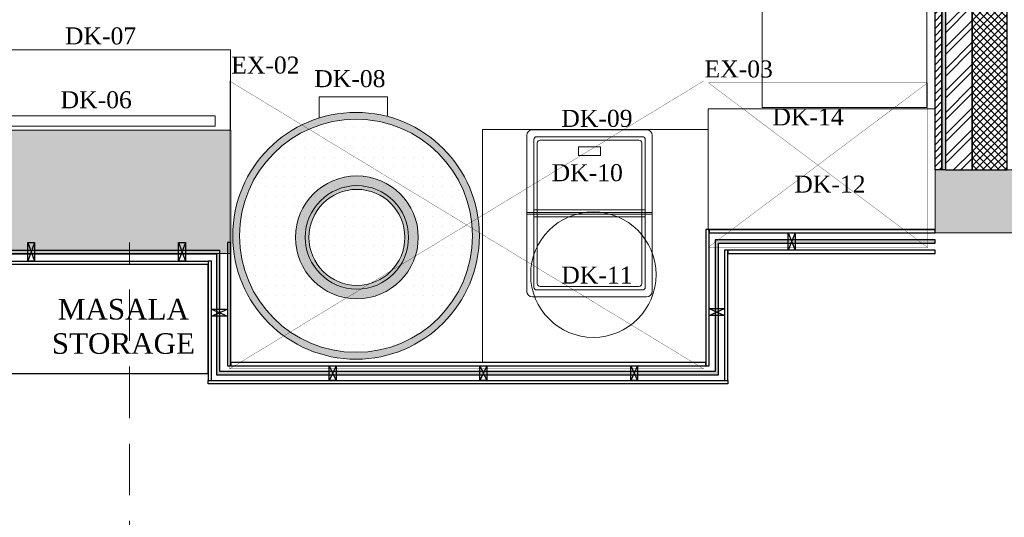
# Model space of a CAD drawing. Extents: x 3940905 to 4145695, y 925352 to 1109797.
# Tile 237 of 256: x 3981618 to 3985211, y 1094147 to 1095961. Entities that reach past the tile are written whole.
import ezdxf

# ---------------------------------------------------------------- set-up
doc = ezdxf.new("R2010")
doc.units = 0
doc.header["$LTSCALE"] = 750
doc.header["$MEASUREMENT"] = 0
doc.linetypes.add('DASHED', pattern=[0.75, 0.5, -0.25])
doc.linetypes.add('DASHED2', pattern=[0.375, 0.25, -0.125])
doc.layers.get('0').update_dxf_attribs({"linetype": 'CONTINUOUS', "lineweight": 0})
for name, color, linetype, lineweight in [('BEAM', 104, 'CONTINUOUS', 0), ('CIVIL WALLS', 7, 'CONTINUOUS', 30), ('CKD Equipments', 252, 'CONTINUOUS', 0), ('COLUMN', 1, 'CONTINUOUS', 9), ('FURN', 15, 'CONTINUOUS', 5), ('Kitchen Equipment', 252, 'CONTINUOUS', 18)]:
    doc.layers.add(name, color=color, linetype=linetype, lineweight=lineweight)
for name, color, linetype in [('CKD-Hood', 1, 'CONTINUOUS'), ('GLASS', 5, 'CONTINUOUS'), ('PARTITION', 16, 'CONTINUOUS'), ('PDF_A - TEXT', 7, 'CONTINUOUS'), ('S-Hatch_8', 7, 'CONTINUOUS'), ('TEXT', 7, 'CONTINUOUS')]:
    doc.layers.add(name, color=color, linetype=linetype)
doc.styles.add('CKD_Dimension Text', font='BOOKOS.TTF')

# ---------------------------------------------------------------- blocks, each defined once
blk = doc.blocks.new('GDXGDRG')
at = {"layer": 'BEAM', "linetype": 'DASHED2'}
blk.add_line((3965497.5, 1037972.2), (3965497.5, 1040862.8), dxfattribs=at)
blk = doc.blocks.new('COLUMN')
at = {"layer": 'COLUMN'}
h = blk.add_hatch(color=1, dxfattribs=at)
h.dxf.hatch_style = 1
h.paths.add_polyline_path([(2683499, 965771.1), (2684448, 965771.1), (2684448, 965331.1), (2683499, 965331.1)])
h.paths.add_polyline_path([(2684238, 970191.1), (2683499, 970191.1), (2683499, 969191.1), (2684238, 969191.1)])
h.paths.add_polyline_path([(2687443, 969266.1), (2687038, 969266.1), (2687038, 970031.1), (2687443, 970031.1)])
h.paths.add_polyline_path([(2687108, 972041.4), (2687644, 972041.4), (2687644, 971756.1), (2687108, 971756.1)])
h.paths.add_polyline_path([(2683499, 973491.1), (2684408, 973491.1), (2684408, 973041.1), (2683499, 973041.1)])
h.paths.add_polyline_path([(2683649, 975761.1), (2683978, 975761.1), (2683978, 975211.1), (2683649, 975211.1)])
h.paths.add_polyline_path([(2686978, 975811.1), (2687728, 975811.1), (2687728, 975476.1), (2686978, 975476.1)])
h.paths.add_polyline_path([(2689869, 975851.1), (2689028, 975851.1), (2689028, 975556.1), (2689869, 975556.1)])
h.paths.add_polyline_path([(2686978, 973346.1), (2687644, 973346.1), (2687644, 973116.1), (2686978, 973116.1)])
h.paths.add_polyline_path([(2683824, 977646.1), (2684029, 977646.1), (2684029, 977211.1), (2683824, 977211.1)])
h.paths.add_polyline_path([(2683824, 979911.1), (2684104, 979911.1), (2684104, 980241.1), (2683824, 980241.1)])
h.paths.add_polyline_path([(2687804, 979891.1), (2688004, 979891.1), (2688004, 980241.1), (2687804, 980241.1)])
h.paths.add_polyline_path([(2691584, 979836.1), (2692014, 979836.1), (2692014, 980241.1), (2691584, 980241.1)])
h.paths.add_polyline_path([(2691696, 977346.1), (2692014, 977346.1), (2692014, 976786.1), (2691696, 976786.1)])
h.paths.add_polyline_path([(2687443, 965841.1), (2686813, 965841.1), (2686813, 965401.1), (2687443, 965401.1)])
h.paths.add_polyline_path([(2687468, 963421.1), (2686703, 963421.1), (2686703, 962976.1), (2687468, 962976.1)])
h.paths.add_polyline_path([(2684168, 963191.1), (2683399, 963191.1), (2683399, 962446.1), (2684168, 962446.1)])
h.paths.add_polyline_path([(2684448, 958916.1), (2683399, 958916.1), (2683399, 959356.1), (2684448, 959356.1)])
h.paths.add_polyline_path([(2684448, 957356.1), (2683414, 957356.1), (2683414, 956916.1), (2684448, 956916.1)])
h.paths.add_polyline_path([(2687458, 957436.1), (2686708, 957436.1), (2686708, 956996.1), (2687458, 956996.1)])
h.paths.add_polyline_path([(2687453, 959516.1), (2686693, 959516.1), (2686693, 959086.1), (2687453, 959086.1)])
h.paths.add_polyline_path([(2683414, 953326.1), (2684313, 953326.1), (2684313, 953776.1), (2683414, 953776.1)])
h.paths.add_polyline_path([(2683294, 952396.1), (2683768, 952396.1), (2683768, 951976.1), (2683294, 951976.1)])
h.paths.add_polyline_path([(2682464, 977841.1), (2681834, 977841.1), (2681834, 977051.1), (2682464, 977051.1)])
at = {"color": 2}
for points in [[(2683499, 973491.1), (2684408, 973491.1), (2684408, 973041.1), (2683499, 973041.1)], [(2686978, 973346.1), (2687644, 973346.1), (2687644, 973116.1), (2686978, 973116.1)]]:
    blk.add_lwpolyline(points, close=True, dxfattribs=at)
at = {"layer": 'COLUMN', "color": 1}
for points in [[(2683499, 973491.1), (2684408, 973491.1), (2684408, 973041.1), (2683499, 973041.1)], [(2686978, 973346.1), (2687644, 973346.1), (2687644, 973116.1), (2686978, 973116.1)]]:
    blk.add_lwpolyline(points, close=True, dxfattribs=at)

msp = doc.modelspace()

# ---------------------------------------------------------------- hatches: boundary and pattern name
at = {"layer": 'CIVIL WALLS', "true_color": 0x136734}
h = msp.add_hatch(dxfattribs=at)
h.set_pattern_fill('AR-CONC', color=116, scale=3)
h.set_pattern_definition([(50, (1520.703, 54286.193), (21.51780548, -1.88256405), [2.25, -24.75]), (355, (1520.703, 54286.193), (-4.16254001, 22.56576401), [1.8, -19.8]), (100.45144446, (1522.496, 54286.036), (17.3552654, 20.68319973), [1.91220576, -21.03426336]), (46.1842, (1520.703, 54292.193), (32.01723992, -4.96557842), [3.375, -37.125]), (96.6356355, (1523.37, 54291.78), (28.03985837, 29.22355802), [2.86831026, -31.5514128]), (351.184164, (1520.703, 54292.193), (28.03985835, 29.223558), [2.7, -29.70000003]), (21, (1523.703, 54290.693), (17.90721156, -12.07856672), [2.25, -24.75]), (326, (1523.703, 54290.693), (7.29945996, 21.75450135), [1.8, -19.8]), (71.45144474, (1525.195, 54289.687), (25.2066713, 9.67593458), [1.9122057, -21.03426336]), (37.5, (1520.703, 54286.193), (0.36479566, 9.986815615), [0, -19.56, 0, -20.1, 0, -19.875]), (7.5, (1520.703, 54286.193), (7.892086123, 11.832351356), [0, -11.46, 0, -19.11, 0, -7.575]), (327.5, (1514.013, 54286.193), (16.014673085, -0.676646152), [0, -7.5, 0, -23.4, 0, -31.05]), (317.5, (1511.013, 54286.193), (17.49558508, 3.00314947), [0, -9.75, 0, -15.54, 0, -22.05])])
h.paths.add_polyline_path([(3984982.9, 1095414), (3984982.9, 1097194.5), (3984264.1, 1097194.5), (3984264.1, 1097319.5), (3984982.9, 1097319.5), (3984982.9, 1097619), (3984995.4, 1097619), (3984995.4, 1097307), (3984264.1, 1097307), (3984264.1, 1097207), (3984995.4, 1097207), (3984995.4, 1095414)])
at = {"layer": 'CKD Equipments', "ltscale": 0.25}
h = msp.add_hatch(color=42, dxfattribs=at)
h.dxf.hatch_style = 1
edge = h.paths.add_edge_path()
edge.add_arc((3982845.2, 1095173.2), 450, 0, 360)
edge = h.paths.add_edge_path(flags=16)
edge.add_arc((3982845.2, 1095173.2), 425, 0, 360)
at = {"layer": 'CKD Equipments', "true_color": 0xff0000}
h = msp.add_hatch(color=1, dxfattribs=at)
edge = h.paths.add_edge_path()
edge.add_arc((3982848.3, 1095167.5), 188.6, -270, 90, ccw=False)
edge = h.paths.add_edge_path()
edge.add_arc((3982848.3, 1095167.5), 175, -270, 90, ccw=False)
edge = h.paths.add_edge_path()
edge.add_arc((3982848.3, 1095167.5), 224, -270, 90, ccw=False)
edge = h.paths.add_edge_path()
edge.add_arc((3982848.3, 1095167.5), 175, -270, 90, ccw=False)
at = {"layer": 'CKD Equipments', "true_color": 0x636466}
h = msp.add_hatch(color=251, dxfattribs=at)
edge = h.paths.add_edge_path(flags=16)
edge.add_arc((3982848.3, 1095167.5), 175, -270, 90, ccw=False)
edge = h.paths.add_edge_path()
edge.add_arc((3982848.3, 1095167.5), 188.6, -270, 90, ccw=False)
at = {"layer": 'GLASS'}
h = msp.add_hatch(color=5, dxfattribs=at)
h.dxf.hatch_style = 1
h.paths.add_polyline_path([(3981359.2, 1094666.3), (3981359.2, 1094678.3), (3979216.6, 1094678.3), (3979216.6, 1094666.3)])
h.paths.add_polyline_path([(3981479.2, 1094678.3), (3981479.2, 1094666.3), (3981525.3, 1094666.3), (3981525.3, 1095108), (3982336.2, 1095108), (3982336.2, 1094666.3), (3984167.3, 1094666.3), (3984167.5, 1095146.5), (3984958.2, 1095146.5), (3984958.2, 1095158.5), (3984155.5, 1095158.5), (3984155.3, 1094678.3), (3982348.2, 1094678.3), (3982348.2, 1095120), (3981513.3, 1095120), (3981513.3, 1094678.3)])
at = {"layer": 'S-Hatch_8'}
h = msp.add_hatch(dxfattribs=at)
h.set_pattern_fill('ANSI31', color=6, scale=150)
h.set_pattern_definition([(45, (1520.703, 54286.193), (-13.25825215, 13.25825215), [])])
h.paths.add_polyline_path([(3984983, 1097619), (3984982.9, 1097319.5), (3984264.1, 1097319.5), (3984264.1, 1097194.5), (3984983.2, 1097194.5), (3984982.9, 1095414), (3984957.9, 1095414), (3984958.1, 1097169.5), (3984264.1, 1097169.5), (3984264.1, 1097344.5), (3984958.2, 1097344.5), (3984958.2, 1097619)])
at = {"layer": 'S-Hatch_8', "true_color": 0x636466}
h = msp.add_hatch(dxfattribs=at)
h.set_pattern_fill('ANSI32', color=251, scale=150)
h.set_pattern_definition([(45, (1520.7, 54286.193), (-39.77475644, 39.77475644), []), (45, (1547.22, 54286.193), (-39.77475644, 39.77475644), [])])
h.paths.add_polyline_path([(3984995.4, 1097207), (3984995.4, 1095413.4), (3985093, 1095413.4), (3985093, 1097618.7), (3984995.4, 1097618.7), (3984995.4, 1097307), (3984264.1, 1097307), (3984264.1, 1097207)])
at = {"layer": 'S-Hatch_8', "true_color": 0xf8991e}
h = msp.add_hatch(dxfattribs=at)
h.set_pattern_fill('ANSI37', color=30, scale=150)
h.set_pattern_definition([(45, (1520.703, 54286.193), (-13.25825215, 13.25825215), []), (135, (1520.703, 54286.193), (-13.25825215, -13.25825215), [])])
h.paths.add_polyline_path([(3985220.5, 1097619), (3985093, 1097619), (3985093, 1095413.4), (3985220.5, 1095413.4)])

# ---------------------------------------------------------------- linework, layer by layer
at = {"layer": 'CIVIL WALLS', "color": 6}
msp.add_lwpolyline([(3984982.9, 1097619), (3984982.9, 1097319.5), (3984264.1, 1097319.5), (3984264.1, 1097194.5), (3984983.2, 1097194.5), (3984982.9, 1095414), (3984957.9, 1095414), (3984958.1, 1097169.5), (3984264.1, 1097169.5), (3984264.1, 1097344.5), (3984958.2, 1097344.5), (3984958.2, 1097619), (3984982.9, 1097619)], dxfattribs=at)
at = {"layer": 'CIVIL WALLS', "color": 116, "true_color": 0x136734}
msp.add_lwpolyline([(3984982.9, 1095414), (3984982.9, 1097194.5), (3984264.1, 1097194.5), (3984264.1, 1097319.5), (3984982.9, 1097319.5), (3984982.9, 1097619), (3984995.4, 1097619), (3984995.4, 1097307), (3984264.1, 1097307), (3984264.1, 1097207), (3984995.4, 1097207), (3984995.4, 1095414), (3984982.9, 1095414)], close=True, dxfattribs=at)
at = {"layer": 'CIVIL WALLS'}
for points in [[(3984995.4, 1097207), (3984995.4, 1095413.4), (3985093, 1095413.4), (3985093, 1097618.7), (3984995.4, 1097618.7), (3984995.4, 1097307), (3984264.1, 1097307), (3984264.1, 1097207)], [(3985220.5, 1097618.7), (3985093, 1097618.7), (3985093, 1095413.4), (3985220.5, 1095413.4)]]:
    msp.add_lwpolyline(points, close=True, dxfattribs=at)
at = {"layer": 'CKD Equipments', "color": 252}
for p, q in [((3984327.2, 1095641.3), (3984327.2, 1097167.6)), ((3984927.5, 1097167.6), (3984927.5, 1095641.3)), ((3984130.4, 1095635.9), (3984957.7, 1095635.9)), ((3984130.4, 1095194.6), (3984130.4, 1095635.9)), ((3984927.5, 1095641.3), (3984327.2, 1095641.3)), ((3984957.7, 1095635.9), (3984957.7, 1095194.6)), ((3984130.4, 1095561.4), (3983307.1, 1095561.4)), ((3983307.1, 1095561.4), (3983307.1, 1094710.7)), ((3984957.7, 1095194.6), (3984130.4, 1095194.6))]:
    msp.add_line(p, q, dxfattribs=at)
at = {"layer": 'CKD Equipments', "color": 74}
for p, q in [((3981447.9, 1095851), (3982387.2, 1095851)), ((3982387.2, 1095851), (3982387.2, 1095558.4)), ((3982331.7, 1095610.3), (3981478.4, 1095610.3)), ((3982331.7, 1095573.2), (3982331.7, 1095610.3)), ((3981478.4, 1095573.2), (3982331.7, 1095573.2)), ((3982387.2, 1095558.4), (3981447.9, 1095558.4))]:
    msp.add_line(p, q, dxfattribs=at)
at = {"layer": 'CKD Equipments'}
for p, q in [((3982710.9, 1095602.7), (3982710.9, 1095679.5)), ((3982710.9, 1095679.5), (3982960.6, 1095679.5)), ((3982960.6, 1095679.5), (3982960.6, 1095608.2))]:
    msp.add_line(p, q, dxfattribs=at)
at = {"layer": 'CKD Equipments', "color": 7, "linetype": 'Continuous'}
for p, q in [((3982693.6, 1095568.3), (3982693.6, 1095568.3)), ((3982729.6, 1095568.3), (3982729.6, 1095568.3)), ((3982765.6, 1095568.3), (3982765.6, 1095568.3)), ((3982801.6, 1095568.3), (3982801.6, 1095568.3)), ((3982837.6, 1095568.3), (3982837.6, 1095568.3)), ((3982873.6, 1095568.3), (3982873.6, 1095568.3)), ((3982909.6, 1095568.3), (3982909.6, 1095568.3)), ((3982945.6, 1095568.3), (3982945.6, 1095568.3)), ((3982981.6, 1095568.3), (3982981.6, 1095568.3)), ((3982621.6, 1095532.3), (3982621.6, 1095532.3)), ((3982657.6, 1095532.3), (3982657.6, 1095532.3)), ((3982693.6, 1095532.3), (3982693.6, 1095532.3)), ((3982729.6, 1095532.3), (3982729.6, 1095532.3)), ((3982765.6, 1095532.3), (3982765.6, 1095532.3)), ((3982801.6, 1095532.3), (3982801.6, 1095532.3)), ((3982837.6, 1095532.3), (3982837.6, 1095532.3)), ((3982873.6, 1095532.3), (3982873.6, 1095532.3)), ((3982909.6, 1095532.3), (3982909.6, 1095532.3)), ((3982945.6, 1095532.3), (3982945.6, 1095532.3)), ((3982981.6, 1095532.3), (3982981.6, 1095532.3)), ((3983017.6, 1095532.3), (3983017.6, 1095532.3)), ((3983053.6, 1095532.3), (3983053.6, 1095532.3)), ((3982585.6, 1095496.3), (3982585.6, 1095496.3)), ((3982621.6, 1095496.3), (3982621.6, 1095496.3)), ((3982657.6, 1095496.3), (3982657.6, 1095496.3)), ((3982693.6, 1095496.3), (3982693.6, 1095496.3)), ((3982729.6, 1095496.3), (3982729.6, 1095496.3)), ((3982765.6, 1095496.3), (3982765.6, 1095496.3)), ((3982801.6, 1095496.3), (3982801.6, 1095496.3)), ((3982837.6, 1095496.3), (3982837.6, 1095496.3)), ((3982873.6, 1095496.3), (3982873.6, 1095496.3)), ((3982909.6, 1095496.3), (3982909.6, 1095496.3)), ((3982945.6, 1095496.3), (3982945.6, 1095496.3)), ((3982981.6, 1095496.3), (3982981.6, 1095496.3)), ((3983017.6, 1095496.3), (3983017.6, 1095496.3)), ((3983053.6, 1095496.3), (3983053.6, 1095496.3)), ((3983089.6, 1095496.3), (3983089.6, 1095496.3)), ((3982549.6, 1095460.3), (3982549.6, 1095460.3)), ((3982585.6, 1095460.3), (3982585.6, 1095460.3)), ((3982621.6, 1095460.3), (3982621.6, 1095460.3)), ((3982657.6, 1095460.3), (3982657.6, 1095460.3)), ((3982693.6, 1095460.3), (3982693.6, 1095460.3)), ((3982729.6, 1095460.3), (3982729.6, 1095460.3)), ((3982765.6, 1095460.3), (3982765.6, 1095460.3)), ((3982801.6, 1095460.3), (3982801.6, 1095460.3)), ((3982837.6, 1095460.3), (3982837.6, 1095460.3)), ((3982873.6, 1095460.3), (3982873.6, 1095460.3)), ((3982909.6, 1095460.3), (3982909.6, 1095460.3)), ((3982945.6, 1095460.3), (3982945.6, 1095460.3)), ((3982981.6, 1095460.3), (3982981.6, 1095460.3)), ((3983017.6, 1095460.3), (3983017.6, 1095460.3)), ((3983053.6, 1095460.3), (3983053.6, 1095460.3)), ((3983089.6, 1095460.3), (3983089.6, 1095460.3)), ((3983125.6, 1095460.3), (3983125.6, 1095460.3)), ((3982513.6, 1095424.3), (3982513.6, 1095424.3)), ((3982549.6, 1095424.3), (3982549.6, 1095424.3)), ((3982585.6, 1095424.3), (3982585.6, 1095424.3)), ((3982621.6, 1095424.3), (3982621.6, 1095424.3)), ((3982657.6, 1095424.3), (3982657.6, 1095424.3)), ((3982693.6, 1095424.3), (3982693.6, 1095424.3)), ((3982729.6, 1095424.3), (3982729.6, 1095424.3)), ((3982765.6, 1095424.3), (3982765.6, 1095424.3)), ((3982801.6, 1095424.3), (3982801.6, 1095424.3)), ((3982837.6, 1095424.3), (3982837.6, 1095424.3)), ((3982873.6, 1095424.3), (3982873.6, 1095424.3)), ((3982909.6, 1095424.3), (3982909.6, 1095424.3)), ((3982945.6, 1095424.3), (3982945.6, 1095424.3)), ((3982981.6, 1095424.3), (3982981.6, 1095424.3)), ((3983017.6, 1095424.3), (3983017.6, 1095424.3)), ((3983053.6, 1095424.3), (3983053.6, 1095424.3)), ((3983089.6, 1095424.3), (3983089.6, 1095424.3)), ((3983125.6, 1095424.3), (3983125.6, 1095424.3)), ((3983161.6, 1095424.3), (3983161.6, 1095424.3)), ((3982513.6, 1095388.3), (3982513.6, 1095388.3)), ((3982549.6, 1095388.3), (3982549.6, 1095388.3)), ((3982585.6, 1095388.3), (3982585.6, 1095388.3)), ((3982621.6, 1095388.3), (3982621.6, 1095388.3)), ((3982657.6, 1095388.3), (3982657.6, 1095388.3)), ((3982693.6, 1095388.3), (3982693.6, 1095388.3)), ((3982729.6, 1095388.3), (3982729.6, 1095388.3)), ((3982765.6, 1095388.3), (3982765.6, 1095388.3)), ((3982801.6, 1095388.3), (3982801.6, 1095388.3)), ((3982837.6, 1095388.3), (3982837.6, 1095388.3)), ((3982873.6, 1095388.3), (3982873.6, 1095388.3)), ((3982909.6, 1095388.3), (3982909.6, 1095388.3)), ((3982945.6, 1095388.3), (3982945.6, 1095388.3)), ((3982981.6, 1095388.3), (3982981.6, 1095388.3)), ((3983017.6, 1095388.3), (3983017.6, 1095388.3)), ((3983053.6, 1095388.3), (3983053.6, 1095388.3)), ((3983089.6, 1095388.3), (3983089.6, 1095388.3)), ((3983125.6, 1095388.3), (3983125.6, 1095388.3)), ((3983161.6, 1095388.3), (3983161.6, 1095388.3)), ((3983197.6, 1095388.3), (3983197.6, 1095388.3)), ((3982477.6, 1095352.3), (3982477.6, 1095352.3)), ((3982513.6, 1095352.3), (3982513.6, 1095352.3)), ((3982549.6, 1095352.3), (3982549.6, 1095352.3)), ((3982585.6, 1095352.3), (3982585.6, 1095352.3)), ((3982621.6, 1095352.3), (3982621.6, 1095352.3)), ((3982657.6, 1095352.3), (3982657.6, 1095352.3)), ((3982693.6, 1095352.3), (3982693.6, 1095352.3)), ((3982729.6, 1095352.3), (3982729.6, 1095352.3)), ((3982765.6, 1095352.3), (3982765.6, 1095352.3)), ((3982801.6, 1095352.3), (3982801.6, 1095352.3)), ((3982837.6, 1095352.3), (3982837.6, 1095352.3)), ((3982873.6, 1095352.3), (3982873.6, 1095352.3)), ((3982909.6, 1095352.3), (3982909.6, 1095352.3)), ((3982945.6, 1095352.3), (3982945.6, 1095352.3)), ((3982981.6, 1095352.3), (3982981.6, 1095352.3)), ((3983017.6, 1095352.3), (3983017.6, 1095352.3)), ((3983053.6, 1095352.3), (3983053.6, 1095352.3)), ((3983089.6, 1095352.3), (3983089.6, 1095352.3)), ((3983125.6, 1095352.3), (3983125.6, 1095352.3)), ((3983161.6, 1095352.3), (3983161.6, 1095352.3)), ((3983197.6, 1095352.3), (3983197.6, 1095352.3)), ((3982477.6, 1095316.3), (3982477.6, 1095316.3)), ((3982513.6, 1095316.3), (3982513.6, 1095316.3)), ((3982549.6, 1095316.3), (3982549.6, 1095316.3)), ((3982585.6, 1095316.3), (3982585.6, 1095316.3)), ((3982621.6, 1095316.3), (3982621.6, 1095316.3)), ((3982657.6, 1095316.3), (3982657.6, 1095316.3)), ((3982693.6, 1095316.3), (3982693.6, 1095316.3)), ((3982729.6, 1095316.3), (3982729.6, 1095316.3)), ((3982765.6, 1095316.3), (3982765.6, 1095316.3)), ((3982801.6, 1095316.3), (3982801.6, 1095316.3)), ((3982837.6, 1095316.3), (3982837.6, 1095316.3)), ((3982873.6, 1095316.3), (3982873.6, 1095316.3)), ((3982909.6, 1095316.3), (3982909.6, 1095316.3)), ((3982945.6, 1095316.3), (3982945.6, 1095316.3)), ((3982981.6, 1095316.3), (3982981.6, 1095316.3)), ((3983017.6, 1095316.3), (3983017.6, 1095316.3)), ((3983053.6, 1095316.3), (3983053.6, 1095316.3)), ((3983089.6, 1095316.3), (3983089.6, 1095316.3)), ((3983125.6, 1095316.3), (3983125.6, 1095316.3)), ((3983161.6, 1095316.3), (3983161.6, 1095316.3)), ((3983197.6, 1095316.3), (3983197.6, 1095316.3)), ((3983233.6, 1095316.3), (3983233.6, 1095316.3)), ((3982441.6, 1095280.3), (3982441.6, 1095280.3)), ((3982477.6, 1095280.3), (3982477.6, 1095280.3)), ((3982513.6, 1095280.3), (3982513.6, 1095280.3)), ((3982549.6, 1095280.3), (3982549.6, 1095280.3)), ((3982585.6, 1095280.3), (3982585.6, 1095280.3)), ((3982621.6, 1095280.3), (3982621.6, 1095280.3)), ((3982657.6, 1095280.3), (3982657.6, 1095280.3)), ((3982693.6, 1095280.3), (3982693.6, 1095280.3)), ((3982729.6, 1095280.3), (3982729.6, 1095280.3)), ((3982765.6, 1095280.3), (3982765.6, 1095280.3)), ((3982801.6, 1095280.3), (3982801.6, 1095280.3)), ((3982837.6, 1095280.3), (3982837.6, 1095280.3)), ((3982873.6, 1095280.3), (3982873.6, 1095280.3)), ((3982909.6, 1095280.3), (3982909.6, 1095280.3)), ((3982945.6, 1095280.3), (3982945.6, 1095280.3)), ((3982981.6, 1095280.3), (3982981.6, 1095280.3)), ((3983017.6, 1095280.3), (3983017.6, 1095280.3)), ((3983053.6, 1095280.3), (3983053.6, 1095280.3)), ((3983089.6, 1095280.3), (3983089.6, 1095280.3)), ((3983125.6, 1095280.3), (3983125.6, 1095280.3)), ((3983161.6, 1095280.3), (3983161.6, 1095280.3)), ((3983197.6, 1095280.3), (3983197.6, 1095280.3)), ((3983233.6, 1095280.3), (3983233.6, 1095280.3)), ((3982441.6, 1095244.3), (3982441.6, 1095244.3)), ((3982477.6, 1095244.3), (3982477.6, 1095244.3)), ((3982513.6, 1095244.3), (3982513.6, 1095244.3)), ((3982549.6, 1095244.3), (3982549.6, 1095244.3)), ((3982585.6, 1095244.3), (3982585.6, 1095244.3)), ((3982621.6, 1095244.3), (3982621.6, 1095244.3)), ((3982657.6, 1095244.3), (3982657.6, 1095244.3)), ((3982693.6, 1095244.3), (3982693.6, 1095244.3)), ((3982729.6, 1095244.3), (3982729.6, 1095244.3)), ((3982765.6, 1095244.3), (3982765.6, 1095244.3)), ((3982801.6, 1095244.3), (3982801.6, 1095244.3)), ((3982837.6, 1095244.3), (3982837.6, 1095244.3)), ((3982873.6, 1095244.3), (3982873.6, 1095244.3)), ((3982909.6, 1095244.3), (3982909.6, 1095244.3)), ((3982945.6, 1095244.3), (3982945.6, 1095244.3)), ((3982981.6, 1095244.3), (3982981.6, 1095244.3)), ((3983017.6, 1095244.3), (3983017.6, 1095244.3)), ((3983053.6, 1095244.3), (3983053.6, 1095244.3)), ((3983089.6, 1095244.3), (3983089.6, 1095244.3)), ((3983125.6, 1095244.3), (3983125.6, 1095244.3)), ((3983161.6, 1095244.3), (3983161.6, 1095244.3)), ((3983197.6, 1095244.3), (3983197.6, 1095244.3)), ((3983233.6, 1095244.3), (3983233.6, 1095244.3)), ((3982441.6, 1095208.3), (3982441.6, 1095208.3)), ((3982477.6, 1095208.3), (3982477.6, 1095208.3)), ((3982513.6, 1095208.3), (3982513.6, 1095208.3)), ((3982549.6, 1095208.3), (3982549.6, 1095208.3)), ((3982585.6, 1095208.3), (3982585.6, 1095208.3)), ((3982621.6, 1095208.3), (3982621.6, 1095208.3)), ((3982657.6, 1095208.3), (3982657.6, 1095208.3)), ((3982693.6, 1095208.3), (3982693.6, 1095208.3)), ((3982729.6, 1095208.3), (3982729.6, 1095208.3)), ((3982765.6, 1095208.3), (3982765.6, 1095208.3)), ((3982801.6, 1095208.3), (3982801.6, 1095208.3)), ((3982837.6, 1095208.3), (3982837.6, 1095208.3)), ((3982873.6, 1095208.3), (3982873.6, 1095208.3)), ((3982909.6, 1095208.3), (3982909.6, 1095208.3)), ((3982945.6, 1095208.3), (3982945.6, 1095208.3)), ((3982981.6, 1095208.3), (3982981.6, 1095208.3)), ((3983017.6, 1095208.3), (3983017.6, 1095208.3)), ((3983053.6, 1095208.3), (3983053.6, 1095208.3)), ((3983089.6, 1095208.3), (3983089.6, 1095208.3)), ((3983125.6, 1095208.3), (3983125.6, 1095208.3)), ((3983161.6, 1095208.3), (3983161.6, 1095208.3)), ((3983197.6, 1095208.3), (3983197.6, 1095208.3)), ((3983233.6, 1095208.3), (3983233.6, 1095208.3)), ((3982441.6, 1095172.3), (3982441.6, 1095172.3)), ((3982477.6, 1095172.3), (3982477.6, 1095172.3)), ((3982513.6, 1095172.3), (3982513.6, 1095172.3)), ((3982549.6, 1095172.3), (3982549.6, 1095172.3)), ((3982585.6, 1095172.3), (3982585.6, 1095172.3)), ((3982621.6, 1095172.3), (3982621.6, 1095172.3)), ((3982657.6, 1095172.3), (3982657.6, 1095172.3)), ((3982693.6, 1095172.3), (3982693.6, 1095172.3)), ((3982729.6, 1095172.3), (3982729.6, 1095172.3)), ((3982765.6, 1095172.3), (3982765.6, 1095172.3)), ((3982801.6, 1095172.3), (3982801.6, 1095172.3)), ((3982837.6, 1095172.3), (3982837.6, 1095172.3)), ((3982873.6, 1095172.3), (3982873.6, 1095172.3)), ((3982909.6, 1095172.3), (3982909.6, 1095172.3)), ((3982945.6, 1095172.3), (3982945.6, 1095172.3)), ((3982981.6, 1095172.3), (3982981.6, 1095172.3)), ((3983017.6, 1095172.3), (3983017.6, 1095172.3)), ((3983053.6, 1095172.3), (3983053.6, 1095172.3)), ((3983089.6, 1095172.3), (3983089.6, 1095172.3)), ((3983125.6, 1095172.3), (3983125.6, 1095172.3)), ((3983161.6, 1095172.3), (3983161.6, 1095172.3)), ((3983197.6, 1095172.3), (3983197.6, 1095172.3)), ((3983233.6, 1095172.3), (3983233.6, 1095172.3)), ((3983269.6, 1095172.3), (3983269.6, 1095172.3)), ((3982441.6, 1095136.3), (3982441.6, 1095136.3)), ((3982477.6, 1095136.3), (3982477.6, 1095136.3)), ((3982513.6, 1095136.3), (3982513.6, 1095136.3)), ((3982549.6, 1095136.3), (3982549.6, 1095136.3)), ((3982585.6, 1095136.3), (3982585.6, 1095136.3)), ((3982621.6, 1095136.3), (3982621.6, 1095136.3)), ((3982657.6, 1095136.3), (3982657.6, 1095136.3)), ((3982693.6, 1095136.3), (3982693.6, 1095136.3)), ((3982729.6, 1095136.3), (3982729.6, 1095136.3)), ((3982765.6, 1095136.3), (3982765.6, 1095136.3)), ((3982801.6, 1095136.3), (3982801.6, 1095136.3)), ((3982837.6, 1095136.3), (3982837.6, 1095136.3)), ((3982873.6, 1095136.3), (3982873.6, 1095136.3)), ((3982909.6, 1095136.3), (3982909.6, 1095136.3)), ((3982945.6, 1095136.3), (3982945.6, 1095136.3)), ((3982981.6, 1095136.3), (3982981.6, 1095136.3)), ((3983017.6, 1095136.3), (3983017.6, 1095136.3)), ((3983053.6, 1095136.3), (3983053.6, 1095136.3)), ((3983089.6, 1095136.3), (3983089.6, 1095136.3)), ((3983125.6, 1095136.3), (3983125.6, 1095136.3)), ((3983161.6, 1095136.3), (3983161.6, 1095136.3)), ((3983197.6, 1095136.3), (3983197.6, 1095136.3)), ((3983233.6, 1095136.3), (3983233.6, 1095136.3)), ((3982441.6, 1095100.3), (3982441.6, 1095100.3)), ((3982477.6, 1095100.3), (3982477.6, 1095100.3)), ((3982513.6, 1095100.3), (3982513.6, 1095100.3)), ((3982549.6, 1095100.3), (3982549.6, 1095100.3)), ((3982585.6, 1095100.3), (3982585.6, 1095100.3)), ((3982621.6, 1095100.3), (3982621.6, 1095100.3)), ((3982657.6, 1095100.3), (3982657.6, 1095100.3)), ((3982693.6, 1095100.3), (3982693.6, 1095100.3)), ((3982729.6, 1095100.3), (3982729.6, 1095100.3)), ((3982765.6, 1095100.3), (3982765.6, 1095100.3)), ((3982801.6, 1095100.3), (3982801.6, 1095100.3)), ((3982837.6, 1095100.3), (3982837.6, 1095100.3)), ((3982873.6, 1095100.3), (3982873.6, 1095100.3)), ((3982909.6, 1095100.3), (3982909.6, 1095100.3)), ((3982945.6, 1095100.3), (3982945.6, 1095100.3)), ((3982981.6, 1095100.3), (3982981.6, 1095100.3)), ((3983017.6, 1095100.3), (3983017.6, 1095100.3)), ((3983053.6, 1095100.3), (3983053.6, 1095100.3)), ((3983089.6, 1095100.3), (3983089.6, 1095100.3)), ((3983125.6, 1095100.3), (3983125.6, 1095100.3)), ((3983161.6, 1095100.3), (3983161.6, 1095100.3)), ((3983197.6, 1095100.3), (3983197.6, 1095100.3)), ((3983233.6, 1095100.3), (3983233.6, 1095100.3)), ((3982441.6, 1095064.3), (3982441.6, 1095064.3)), ((3982477.6, 1095064.3), (3982477.6, 1095064.3)), ((3982513.6, 1095064.3), (3982513.6, 1095064.3)), ((3982549.6, 1095064.3), (3982549.6, 1095064.3)), ((3982585.6, 1095064.3), (3982585.6, 1095064.3)), ((3982621.6, 1095064.3), (3982621.6, 1095064.3)), ((3982657.6, 1095064.3), (3982657.6, 1095064.3)), ((3982693.6, 1095064.3), (3982693.6, 1095064.3)), ((3982729.6, 1095064.3), (3982729.6, 1095064.3)), ((3982765.6, 1095064.3), (3982765.6, 1095064.3)), ((3982801.6, 1095064.3), (3982801.6, 1095064.3)), ((3982837.6, 1095064.3), (3982837.6, 1095064.3)), ((3982873.6, 1095064.3), (3982873.6, 1095064.3)), ((3982909.6, 1095064.3), (3982909.6, 1095064.3)), ((3982945.6, 1095064.3), (3982945.6, 1095064.3)), ((3982981.6, 1095064.3), (3982981.6, 1095064.3)), ((3983017.6, 1095064.3), (3983017.6, 1095064.3)), ((3983053.6, 1095064.3), (3983053.6, 1095064.3)), ((3983089.6, 1095064.3), (3983089.6, 1095064.3)), ((3983125.6, 1095064.3), (3983125.6, 1095064.3)), ((3983161.6, 1095064.3), (3983161.6, 1095064.3)), ((3983197.6, 1095064.3), (3983197.6, 1095064.3)), ((3983233.6, 1095064.3), (3983233.6, 1095064.3)), ((3982477.6, 1095028.3), (3982477.6, 1095028.3)), ((3982513.6, 1095028.3), (3982513.6, 1095028.3)), ((3982549.6, 1095028.3), (3982549.6, 1095028.3)), ((3982585.6, 1095028.3), (3982585.6, 1095028.3)), ((3982621.6, 1095028.3), (3982621.6, 1095028.3)), ((3982657.6, 1095028.3), (3982657.6, 1095028.3)), ((3982693.6, 1095028.3), (3982693.6, 1095028.3)), ((3982729.6, 1095028.3), (3982729.6, 1095028.3)), ((3982765.6, 1095028.3), (3982765.6, 1095028.3)), ((3982801.6, 1095028.3), (3982801.6, 1095028.3)), ((3982837.6, 1095028.3), (3982837.6, 1095028.3)), ((3982873.6, 1095028.3), (3982873.6, 1095028.3)), ((3982909.6, 1095028.3), (3982909.6, 1095028.3)), ((3982945.6, 1095028.3), (3982945.6, 1095028.3)), ((3982981.6, 1095028.3), (3982981.6, 1095028.3)), ((3983017.6, 1095028.3), (3983017.6, 1095028.3)), ((3983053.6, 1095028.3), (3983053.6, 1095028.3)), ((3983089.6, 1095028.3), (3983089.6, 1095028.3)), ((3983125.6, 1095028.3), (3983125.6, 1095028.3)), ((3983161.6, 1095028.3), (3983161.6, 1095028.3)), ((3983197.6, 1095028.3), (3983197.6, 1095028.3)), ((3983233.6, 1095028.3), (3983233.6, 1095028.3)), ((3982477.6, 1094992.3), (3982477.6, 1094992.3)), ((3982513.6, 1094992.3), (3982513.6, 1094992.3)), ((3982549.6, 1094992.3), (3982549.6, 1094992.3)), ((3982585.6, 1094992.3), (3982585.6, 1094992.3)), ((3982621.6, 1094992.3), (3982621.6, 1094992.3)), ((3982657.6, 1094992.3), (3982657.6, 1094992.3)), ((3982693.6, 1094992.3), (3982693.6, 1094992.3)), ((3982729.6, 1094992.3), (3982729.6, 1094992.3)), ((3982765.6, 1094992.3), (3982765.6, 1094992.3)), ((3982801.6, 1094992.3), (3982801.6, 1094992.3)), ((3982837.6, 1094992.3), (3982837.6, 1094992.3)), ((3982873.6, 1094992.3), (3982873.6, 1094992.3)), ((3982909.6, 1094992.3), (3982909.6, 1094992.3)), ((3982945.6, 1094992.3), (3982945.6, 1094992.3)), ((3982981.6, 1094992.3), (3982981.6, 1094992.3)), ((3983017.6, 1094992.3), (3983017.6, 1094992.3)), ((3983053.6, 1094992.3), (3983053.6, 1094992.3)), ((3983089.6, 1094992.3), (3983089.6, 1094992.3)), ((3983125.6, 1094992.3), (3983125.6, 1094992.3)), ((3983161.6, 1094992.3), (3983161.6, 1094992.3)), ((3983197.6, 1094992.3), (3983197.6, 1094992.3)), ((3982513.6, 1094956.3), (3982513.6, 1094956.3)), ((3982549.6, 1094956.3), (3982549.6, 1094956.3)), ((3982585.6, 1094956.3), (3982585.6, 1094956.3)), ((3982621.6, 1094956.3), (3982621.6, 1094956.3)), ((3982657.6, 1094956.3), (3982657.6, 1094956.3)), ((3982693.6, 1094956.3), (3982693.6, 1094956.3)), ((3982729.6, 1094956.3), (3982729.6, 1094956.3)), ((3982765.6, 1094956.3), (3982765.6, 1094956.3)), ((3982801.6, 1094956.3), (3982801.6, 1094956.3)), ((3982837.6, 1094956.3), (3982837.6, 1094956.3)), ((3982873.6, 1094956.3), (3982873.6, 1094956.3)), ((3982909.6, 1094956.3), (3982909.6, 1094956.3)), ((3982945.6, 1094956.3), (3982945.6, 1094956.3)), ((3982981.6, 1094956.3), (3982981.6, 1094956.3)), ((3983017.6, 1094956.3), (3983017.6, 1094956.3)), ((3983053.6, 1094956.3), (3983053.6, 1094956.3)), ((3983089.6, 1094956.3), (3983089.6, 1094956.3)), ((3983125.6, 1094956.3), (3983125.6, 1094956.3)), ((3983161.6, 1094956.3), (3983161.6, 1094956.3)), ((3983197.6, 1094956.3), (3983197.6, 1094956.3)), ((3982513.6, 1094920.3), (3982513.6, 1094920.3)), ((3982549.6, 1094920.3), (3982549.6, 1094920.3)), ((3982585.6, 1094920.3), (3982585.6, 1094920.3)), ((3982621.6, 1094920.3), (3982621.6, 1094920.3)), ((3982657.6, 1094920.3), (3982657.6, 1094920.3)), ((3982693.6, 1094920.3), (3982693.6, 1094920.3)), ((3982729.6, 1094920.3), (3982729.6, 1094920.3)), ((3982765.6, 1094920.3), (3982765.6, 1094920.3)), ((3982801.6, 1094920.3), (3982801.6, 1094920.3)), ((3982837.6, 1094920.3), (3982837.6, 1094920.3)), ((3982873.6, 1094920.3), (3982873.6, 1094920.3)), ((3982909.6, 1094920.3), (3982909.6, 1094920.3)), ((3982945.6, 1094920.3), (3982945.6, 1094920.3)), ((3982981.6, 1094920.3), (3982981.6, 1094920.3)), ((3983017.6, 1094920.3), (3983017.6, 1094920.3)), ((3983053.6, 1094920.3), (3983053.6, 1094920.3)), ((3983089.6, 1094920.3), (3983089.6, 1094920.3)), ((3983125.6, 1094920.3), (3983125.6, 1094920.3)), ((3983161.6, 1094920.3), (3983161.6, 1094920.3)), ((3982549.6, 1094884.3), (3982549.6, 1094884.3)), ((3982585.6, 1094884.3), (3982585.6, 1094884.3)), ((3982621.6, 1094884.3), (3982621.6, 1094884.3)), ((3982657.6, 1094884.3), (3982657.6, 1094884.3)), ((3982693.6, 1094884.3), (3982693.6, 1094884.3)), ((3982729.6, 1094884.3), (3982729.6, 1094884.3)), ((3982765.6, 1094884.3), (3982765.6, 1094884.3)), ((3982801.6, 1094884.3), (3982801.6, 1094884.3)), ((3982837.6, 1094884.3), (3982837.6, 1094884.3)), ((3982873.6, 1094884.3), (3982873.6, 1094884.3)), ((3982909.6, 1094884.3), (3982909.6, 1094884.3)), ((3982945.6, 1094884.3), (3982945.6, 1094884.3)), ((3982981.6, 1094884.3), (3982981.6, 1094884.3)), ((3983017.6, 1094884.3), (3983017.6, 1094884.3)), ((3983053.6, 1094884.3), (3983053.6, 1094884.3)), ((3983089.6, 1094884.3), (3983089.6, 1094884.3)), ((3983125.6, 1094884.3), (3983125.6, 1094884.3)), ((3982585.6, 1094848.3), (3982585.6, 1094848.3)), ((3982621.6, 1094848.3), (3982621.6, 1094848.3)), ((3982657.6, 1094848.3), (3982657.6, 1094848.3)), ((3982693.6, 1094848.3), (3982693.6, 1094848.3)), ((3982729.6, 1094848.3), (3982729.6, 1094848.3)), ((3982765.6, 1094848.3), (3982765.6, 1094848.3)), ((3982801.6, 1094848.3), (3982801.6, 1094848.3)), ((3982837.6, 1094848.3), (3982837.6, 1094848.3)), ((3982873.6, 1094848.3), (3982873.6, 1094848.3)), ((3982909.6, 1094848.3), (3982909.6, 1094848.3)), ((3982945.6, 1094848.3), (3982945.6, 1094848.3)), ((3982981.6, 1094848.3), (3982981.6, 1094848.3)), ((3983017.6, 1094848.3), (3983017.6, 1094848.3)), ((3983053.6, 1094848.3), (3983053.6, 1094848.3)), ((3983089.6, 1094848.3), (3983089.6, 1094848.3)), ((3982621.6, 1094812.3), (3982621.6, 1094812.3)), ((3982657.6, 1094812.3), (3982657.6, 1094812.3)), ((3982693.6, 1094812.3), (3982693.6, 1094812.3)), ((3982729.6, 1094812.3), (3982729.6, 1094812.3)), ((3982765.6, 1094812.3), (3982765.6, 1094812.3)), ((3982801.6, 1094812.3), (3982801.6, 1094812.3)), ((3982837.6, 1094812.3), (3982837.6, 1094812.3)), ((3982873.6, 1094812.3), (3982873.6, 1094812.3)), ((3982909.6, 1094812.3), (3982909.6, 1094812.3)), ((3982945.6, 1094812.3), (3982945.6, 1094812.3)), ((3982981.6, 1094812.3), (3982981.6, 1094812.3)), ((3983017.6, 1094812.3), (3983017.6, 1094812.3)), ((3983053.6, 1094812.3), (3983053.6, 1094812.3)), ((3982693.6, 1094776.3), (3982693.6, 1094776.3)), ((3982729.6, 1094776.3), (3982729.6, 1094776.3)), ((3982765.6, 1094776.3), (3982765.6, 1094776.3)), ((3982801.6, 1094776.3), (3982801.6, 1094776.3)), ((3982837.6, 1094776.3), (3982837.6, 1094776.3)), ((3982873.6, 1094776.3), (3982873.6, 1094776.3)), ((3982909.6, 1094776.3), (3982909.6, 1094776.3)), ((3982945.6, 1094776.3), (3982945.6, 1094776.3)), ((3982981.6, 1094776.3), (3982981.6, 1094776.3))]:
    msp.add_line(p, q, dxfattribs=at)
at = {"layer": 'CKD Equipments', "ltscale": 0.25}
for radius in [450, 425]:
    msp.add_circle((3982845.2, 1095173.2), radius, dxfattribs=at)
at = {"layer": 'CKD Equipments'}
for radius in [224, 188.6, 175]:
    msp.add_circle((3982848.3, 1095167.5, -26726.9), radius, dxfattribs=at)
at = {"layer": 'CKD Equipments', "color": 1, "true_color": 0xff0000}
msp.add_circle((3983711.1, 1095031.5), 228.7, dxfattribs=at)
at = {"layer": 'CKD-Hood', "linetype": 'DASHED', "const_width": 1}
for points in [[(3982383.7, 1095737.8), (3984113.7, 1095737.8), (3984113.7, 1094687.8), (3982383.7, 1094687.8), (3982383.7, 1095737.8), (3984113.7, 1094687.8), (3982383.7, 1094687.8), (3984113.7, 1095737.8)], [(3984130.6, 1095731), (3984930.6, 1095731), (3984930.6, 1095131), (3984130.6, 1095131), (3984130.6, 1095731), (3984930.6, 1095131), (3984130.6, 1095131), (3984930.6, 1095731)]]:
    msp.add_lwpolyline(points, dxfattribs=at)
at = {"layer": 'FURN', "lineweight": 30}
msp.add_lwpolyline([(3981559.2, 1094671.4), (3982306.2, 1094671.4), (3982306.2, 1095069), (3981559.2, 1095069)], close=True, dxfattribs=at)
at = {"layer": 'GLASS'}
msp.add_lwpolyline([(3981479.2, 1094666.3), (3981525.3, 1094666.3), (3981525.3, 1095108), (3982336.2, 1095108), (3982336.2, 1094666.3), (3984167.3, 1094666.3), (3984167.5, 1095146.5), (3984958.2, 1095146.5), (3984958.2, 1095158.5), (3984155.5, 1095158.5), (3984155.3, 1094678.3), (3982348.2, 1094678.3), (3982348.2, 1095120), (3981513.3, 1095120), (3981513.3, 1094678.3), (3981479.2, 1094678.3)], dxfattribs=at)
at = {"layer": 'Kitchen Equipment', "color": 6, "ltscale": 0.5}
for p, q in [((3983468.6, 1095451.4), (3983468.6, 1095539.7)), ((3983468.6, 1095451.4), (3983468.6, 1095539.7)), ((3983488.9, 1095560), (3983905.5, 1095560)), ((3983488.9, 1095560), (3983905.5, 1095560)), ((3983925.8, 1095539.7), (3983925.8, 1095451.4)), ((3983494, 1095451.4), (3983494, 1095524.5)), ((3983494, 1095451.4), (3983494, 1095524.5)), ((3983504.2, 1095534.6), (3983890.2, 1095534.6)), ((3983504.2, 1095534.6), (3983890.2, 1095534.6)), ((3983506.7, 1094998.7), (3983506.7, 1095511.8)), ((3983506.7, 1094998.7), (3983506.7, 1095511.8)), ((3983516.9, 1095521.9), (3983877.5, 1095521.9)), ((3983516.9, 1095521.9), (3983877.5, 1095521.9)), ((3983887.7, 1095511.8), (3983887.7, 1094998.7)), ((3983887.7, 1095511.8), (3983887.7, 1094998.7)), ((3983900.4, 1095524.5), (3983900.4, 1095451.4)), ((3983900.4, 1095524.5), (3983900.4, 1095451.4)), ((3983657.2, 1095497.5), (3983657.2, 1095466.2)), ((3983737.3, 1095497.5), (3983657.2, 1095497.5)), ((3983657.2, 1095497.5), (3983657.2, 1095466.2)), ((3983737.3, 1095497.5), (3983657.2, 1095497.5)), ((3983737.3, 1095466.2), (3983657.2, 1095466.2)), ((3983737.3, 1095466.2), (3983657.2, 1095466.2)), ((3983737.3, 1095497.5), (3983737.3, 1095466.2)), ((3983737.3, 1095497.5), (3983737.3, 1095466.2)), ((3983468.6, 1094970.8), (3983468.6, 1095451.4)), ((3983468.6, 1094970.8), (3983468.6, 1095451.4)), ((3983494, 1095052), (3983494, 1095458.4)), ((3983494, 1095052), (3983494, 1095458.4)), ((3983494, 1094986), (3983494, 1095451.4)), ((3983494, 1094986), (3983494, 1095451.4)), ((3983900.4, 1095451.4), (3983900.4, 1094986)), ((3983900.4, 1095451.4), (3983900.4, 1094986)), ((3983925.8, 1095451.4), (3983925.8, 1094970.8)), ((3983925.8, 1095451.4), (3983925.8, 1094970.8)), ((3983468.6, 1095258.3), (3983925.8, 1095258.3)), ((3983468.6, 1095258.3), (3983925.8, 1095258.3)), ((3983468.6, 1095252.2), (3983925.8, 1095252.2)), ((3983468.6, 1095252.2), (3983925.8, 1095252.2)), ((3983494, 1095268.4), (3983900.4, 1095268.4)), ((3983494, 1095268.4), (3983900.4, 1095268.4)), ((3983494, 1095242), (3983900.4, 1095242)), ((3983494, 1095242), (3983900.4, 1095242)), ((3983890.2, 1094975.8), (3983504.2, 1094975.8)), ((3983890.2, 1094975.8), (3983504.2, 1094975.8)), ((3983877.5, 1094988.5), (3983516.9, 1094988.5)), ((3983877.5, 1094988.5), (3983516.9, 1094988.5)), ((3983905.5, 1094950.4), (3983488.9, 1094950.4)), ((3983905.5, 1094950.4), (3983488.9, 1094950.4))]:
    msp.add_line(p, q, dxfattribs=at)
for centre, radius, start, end in [((3983488.9, 1095539.7), 20.3, 90, 180), ((3983488.9, 1095539.7), 20.3, 90, 180), ((3983905.5, 1095539.7), 20.3, 0, 90), ((3983905.5, 1095539.7), 20.3, 0, 90), ((3983504.2, 1095524.5), 10.2, 90, 180), ((3983504.2, 1095524.5), 10.2, 90, 180), ((3983516.9, 1095511.8), 10.2, 90, 180), ((3983516.9, 1095511.8), 10.2, 90, 180), ((3983877.5, 1095511.8), 10.2, 0, 90), ((3983877.5, 1095511.8), 10.2, 0, 90), ((3983890.2, 1095524.5), 10.2, 0, 90), ((3983890.2, 1095524.5), 10.2, 0, 90), ((3983516.9, 1094998.7), 10.2, 180, 270), ((3983516.9, 1094998.7), 10.2, 180, 270), ((3983877.5, 1094998.7), 10.2, 270, 0), ((3983488.9, 1094970.8), 20.3, 180, 270), ((3983488.9, 1094970.8), 20.3, 180, 270), ((3983504.2, 1094986), 10.2, 180, 270), ((3983504.2, 1094986), 10.2, 180, 270), ((3983890.2, 1094986), 10.2, 270, 0), ((3983905.5, 1094970.8), 20.3, 270, 0)]:
    msp.add_arc(centre, radius, start, end, dxfattribs=at)
at = {"layer": 'PARTITION', "color": 8, "ltscale": 2}
for p, q in [((3984447.4, 1095184), (3984422.4, 1095121)), ((3984422.4, 1095184), (3984447.4, 1095121)), ((3981672.4, 1095149), (3981647.4, 1095081)), ((3981647.4, 1095149), (3981672.4, 1095081)), ((3982222.4, 1095149), (3982197.4, 1095081)), ((3982197.4, 1095149), (3982222.4, 1095081)), ((3982318.2, 1094905.2), (3982376.2, 1094880.2)), ((3982318.2, 1094880.2), (3982376.2, 1094905.2)), ((3984133.4, 1094907.7), (3984189.4, 1094882.7)), ((3984133.4, 1094882.7), (3984189.4, 1094907.7)), ((3982772.4, 1094699.2), (3982747.4, 1094645.3)), ((3982747.4, 1094699.2), (3982772.4, 1094645.3)), ((3983322.4, 1094699.2), (3983297.4, 1094645.3)), ((3983297.4, 1094699.2), (3983322.4, 1094645.3)), ((3983872.4, 1094699.2), (3983847.4, 1094645.3)), ((3983847.4, 1094699.2), (3983872.4, 1094645.3))]:
    msp.add_line(p, q, dxfattribs=at)
at = {"layer": 'PARTITION', "ltscale": 2}
for points in [[(3984133.4, 1094699.2), (3984133.4, 1095196), (3984121.4, 1095196), (3984121.4, 1094699.2)], [(3984958.2, 1095196), (3984133.4, 1095196), (3984133.4, 1095184), (3984958.2, 1095184)], [(3982388.2, 1094699.2), (3982388.2, 1095149), (3982376.2, 1095149), (3982376.2, 1094699.2)], [(3984201.4, 1094645.3), (3984201.4, 1095121), (3984189.4, 1095121), (3984189.4, 1094645.3)], [(3984201.4, 1095109), (3984958.2, 1095109), (3984958.2, 1095121), (3984201.4, 1095121)], [(3982306.2, 1095069), (3981559.2, 1095069), (3981559.2, 1095081), (3982306.2, 1095081)], [(3982318.2, 1094645.3), (3982318.2, 1095081), (3982306.2, 1095081), (3982306.2, 1094645.3)], [(3984121.4, 1094711.2), (3982388.2, 1094711.2), (3982388.2, 1094699.2), (3984121.4, 1094699.2)], [(3984201.4, 1094633.3), (3982306.2, 1094633.3), (3982306.2, 1094645.3), (3984201.4, 1094645.3)]]:
    msp.add_lwpolyline(points, close=True, dxfattribs=at)
for points in [[(3984447.4, 1095184), (3984447.4, 1095121), (3984422.4, 1095121), (3984422.4, 1095184), (3984447.4, 1095184)], [(3981672.4, 1095149), (3981672.4, 1095081), (3981647.4, 1095081), (3981647.4, 1095149), (3981672.4, 1095149)], [(3982222.4, 1095149), (3982222.4, 1095081), (3982197.4, 1095081), (3982197.4, 1095149), (3982222.4, 1095149)], [(3982318.2, 1094905.2), (3982376.2, 1094905.2), (3982376.2, 1094880.2), (3982318.2, 1094880.2), (3982318.2, 1094905.2)], [(3984133.4, 1094907.7), (3984189.4, 1094907.7), (3984189.4, 1094882.7), (3984133.4, 1094882.7), (3984133.4, 1094907.7)], [(3982772.4, 1094699.2), (3982772.4, 1094645.3), (3982747.4, 1094645.3), (3982747.4, 1094699.2), (3982772.4, 1094699.2)], [(3983322.4, 1094699.2), (3983322.4, 1094645.3), (3983297.4, 1094645.3), (3983297.4, 1094699.2), (3983322.4, 1094699.2)], [(3983872.4, 1094699.2), (3983872.4, 1094645.3), (3983847.4, 1094645.3), (3983847.4, 1094699.2), (3983872.4, 1094699.2)]]:
    msp.add_lwpolyline(points, dxfattribs=at)

# ---------------------------------------------------------------- block references
at = {"layer": 'BEAM'}
msp.add_blockref('GDXGDRG', (16520.7, 54286.2), dxfattribs=at)
at = {"layer": 'COLUMN'}
msp.add_blockref('COLUMN', (1297980.2, 122067.9), dxfattribs=at)

# ---------------------------------------------------------------- texts
at = {"layer": 'PDF_A - TEXT', "attachment_point": 1, "style": 'CKD_Dimension Text'}
for s, insert, char_height, width in [('DK-07', (3981783.1, 1095933.2), 61.96, 1204.096), ('EX-02', (3982389.7, 1095826.7, 7.6), 61.96, 1204.096), ('EX-03', (3984116.6, 1095812.6), 61.96, 1204.096), ('DK-08', (3982692.7, 1095777.3), 61.96, 1204.096), ('DK-06', (3981767.2, 1095700.3), 61.96, 1204.096), ('\\pxqc;DK-09', (3983491.8, 1095632.4), 61.963, 464.699), ('\\pxqc;DK-14', (3984125.7, 1095637.9), 61.963, 737.525), ('\\pxqc;DK-10', (3983456.5, 1095434.3), 61.963, 464.699), ('\\pxqc;DK-12', (3984205.6, 1095392.6), 61.963, 737.525), ('\\pxqc;DK-11', (3983491.8, 1095060.9), 61.963, 464.699)]:
    msp.add_mtext(s, dxfattribs=dict(at, insert=insert, char_height=char_height, width=width))
at = {"layer": 'TEXT', "insert": (3981633.1, 1094942.8), "char_height": 75, "width": 726.464, "attachment_point": 1, "style": 'CKD_Dimension Text'}
msp.add_mtext('\\pxqc;MASALA STORAGE', dxfattribs=at)

doc.saveas('drawing.dxf')
